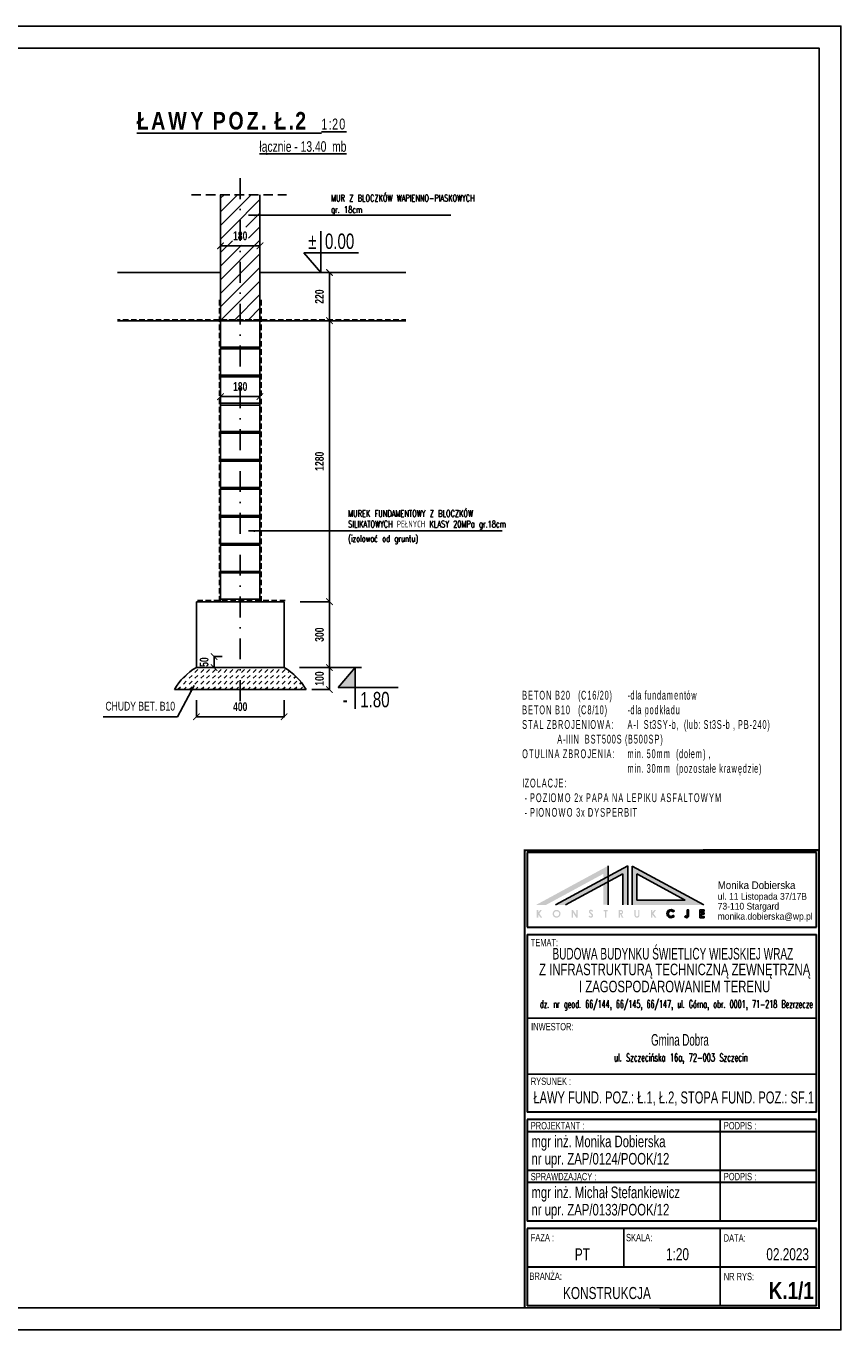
# Model space of a CAD drawing. Header units: millimetres. Extents: x 112819 to 342667, y 17484 to 73003.
# Tile 2 of 2: x 338952 to 342667, y 67063 to 73003. Entities that reach past the tile are written whole.
import ezdxf
from ezdxf.enums import TextEntityAlignment as Align

# ---------------------------------------------------------------- set-up
doc = ezdxf.new("R2010")
doc.units = ezdxf.units.MM
doc.header["$LTSCALE"] = 5
for name, pattern in [('DASHDOT', [25.4, 12.7, -6.35, 0, -6.35]), ('DASHED', [0.75, 0.5, -0.25]), ('HIDDEN', [0.375, 0.25, -0.125])]:
    doc.linetypes.add(name, pattern=pattern)
doc.layers.add('RCAD_deskowanie', color=7, linetype='Continuous')
doc.styles.add('ARIAL NAROW', font='arial.ttf', dxfattribs={"width": 0.6})
doc.styles.add('GRYF', font='arialbd.ttf')
doc.styles.add('RAMKA', font='arial.ttf', dxfattribs={"width": 0.7})
doc.styles.get("Standard").update_dxf_attribs({"font": 'txt.shx', "width": 0.7, "height": 35})
doc.styles.add('style1', font='arialbd.ttf', dxfattribs={"width": 0.7})
doc.dimstyles.new('RBCT DIM 20', dxfattribs={"dimtxt": 40, "dimasz": 30, "dimexe": 2.5, "dimexo": 50, "dimgap": 25, "dimtad": 1, "dimdec": 0, "dimzin": 1, "dimtxsty": 'style1', "dimblk": 'ARCHTICK', "dimcen": 30, "dimclrd": 2, "dimclre": 2, "dimclrt": 7, "dimadec": 0, "dimazin": 0, "dimtfac": 1, "dimtdec": 0, "dimtmove": 0, "dimatfit": 3, "dimfxl": 1, "dimarcsym": 0})
pattern_1 = [(45, (61802.4382718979, 599751.8507043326), (2.220446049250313e-15, 26.51650429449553), [18.75, -18.75])]

# ---------------------------------------------------------------- blocks, each defined once
blk = doc.blocks.new('_ArchTick')
at = {"color": 0, "linetype": 'ByBlock', "const_width": 0.15}
blk.add_lwpolyline([(-0.5, -0.5), (0.5, 0.5)], dxfattribs=at)
blk = doc.blocks.new('*D167')
at = {"color": 2, "lineweight": -2, "ltscale": 35, "transparency": 16777216}
for p, q in [((340198.0548921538, 70080.4743412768), (340337.5011700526, 70080.4743412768)), ((340335.0011700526, 69980.4743412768), (340335.0011700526, 70080.4743412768)), ((340255.3070199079, 69980.4743412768), (340337.5011700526, 69980.4743412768))]:
    blk.add_line(p, q, dxfattribs=at)
at = {"layer": 'Defpoints', "color": 0, "ltscale": 35, "transparency": 16777216}
for p in [(340148.0548921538, 70080.4743412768), (340335.0011700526, 70080.4743412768), (340205.3070199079, 69980.4743412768)]:
    blk.add_point(p, dxfattribs=at)
at = {"color": 2, "lineweight": -2, "ltscale": 35, "transparency": 16777216, "xscale": 30, "yscale": 30, "zscale": 30}
for p, rotation in [((340335.0011700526, 70080.4743412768), 90), ((340335.0011700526, 69980.4743412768), 270)]:
    blk.add_blockref('_ArchTick', p, dxfattribs=dict(at, rotation=rotation))
at = {"color": 7, "ltscale": 35, "transparency": 16777216, "insert": (340289.5782505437, 70030.47434127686), "char_height": 40, "attachment_point": 5, "rotation": 90, "style": 'style1'}
blk.add_mtext('100', dxfattribs=at)
blk = doc.blocks.new('*D168')
at = {"color": 2, "lineweight": -2, "ltscale": 35, "transparency": 16777216}
for p, q in [((340201.2971218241, 70380.4743412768), (340337.5011700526, 70380.4743412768)), ((340335.0011700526, 70080.4743412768), (340335.0011700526, 70380.4743412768)), ((340198.0548921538, 70080.4743412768), (340337.5011700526, 70080.4743412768))]:
    blk.add_line(p, q, dxfattribs=at)
at = {"layer": 'Defpoints', "color": 0, "ltscale": 35, "transparency": 16777216}
for p in [(340151.2971218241, 70380.4743412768), (340335.0011700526, 70380.4743412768), (340148.0548921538, 70080.4743412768)]:
    blk.add_point(p, dxfattribs=at)
at = {"color": 2, "lineweight": -2, "ltscale": 35, "transparency": 16777216, "xscale": 30, "yscale": 30, "zscale": 30}
for p, rotation in [((340335.0011700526, 70380.4743412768), 90), ((340335.0011700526, 70080.4743412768), 270)]:
    blk.add_blockref('_ArchTick', p, dxfattribs=dict(at, rotation=rotation))
at = {"color": 7, "ltscale": 35, "transparency": 16777216, "insert": (340289.5782505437, 70230.47434127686), "char_height": 40, "attachment_point": 5, "rotation": 90, "style": 'style1'}
blk.add_mtext('300', dxfattribs=at)
blk = doc.blocks.new('*D169')
at = {"color": 2, "lineweight": -2, "ltscale": 35, "transparency": 16777216}
for p, q in [((340287.9470476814, 71660.4743412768), (340337.5011700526, 71660.4743412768)), ((340335.0011700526, 70380.4743412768), (340335.0011700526, 71660.4743412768)), ((340296.4970476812, 70380.4743412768), (340332.5011700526, 70380.4743412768))]:
    blk.add_line(p, q, dxfattribs=at)
at = {"layer": 'Defpoints', "color": 0, "ltscale": 35, "transparency": 16777216}
for p in [(340237.9470476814, 71660.4743412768), (340335.0011700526, 71660.4743412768), (340346.4970476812, 70380.4743412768)]:
    blk.add_point(p, dxfattribs=at)
at = {"color": 2, "lineweight": -2, "ltscale": 35, "transparency": 16777216, "xscale": 30, "yscale": 30, "zscale": 30}
for p, rotation in [((340335.0011700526, 71660.4743412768), 90), ((340335.0011700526, 70380.4743412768), 270)]:
    blk.add_blockref('_ArchTick', p, dxfattribs=dict(at, rotation=rotation))
at = {"color": 7, "ltscale": 35, "transparency": 16777216, "insert": (340289.5646079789, 71020.47434127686), "char_height": 40, "attachment_point": 5, "rotation": 90, "style": 'style1'}
blk.add_mtext('1280', dxfattribs=at)
blk = doc.blocks.new('*D170')
at = {"color": 2, "lineweight": -2, "ltscale": 35, "transparency": 16777216}
for p, q in [((340303.063417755, 71880.4743412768), (340337.5011700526, 71880.4743412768)), ((340335.0011700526, 71660.4743412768), (340335.0011700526, 71880.4743412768)), ((340287.9470476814, 71660.4743412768), (340337.5011700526, 71660.4743412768))]:
    blk.add_line(p, q, dxfattribs=at)
at = {"layer": 'Defpoints', "color": 0, "ltscale": 35, "transparency": 16777216}
for p in [(340253.063417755, 71880.4743412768), (340335.0011700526, 71880.4743412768), (340237.9470476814, 71660.4743412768)]:
    blk.add_point(p, dxfattribs=at)
at = {"color": 2, "lineweight": -2, "ltscale": 35, "transparency": 16777216, "xscale": 30, "yscale": 30, "zscale": 30}
for p, rotation in [((340335.0011700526, 71880.4743412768), 90), ((340335.0011700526, 71660.4743412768), 270)]:
    blk.add_blockref('_ArchTick', p, dxfattribs=dict(at, rotation=rotation))
at = {"color": 7, "ltscale": 35, "transparency": 16777216, "insert": (340289.5782505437, 71770.47434127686), "char_height": 40, "attachment_point": 5, "rotation": 90, "style": 'style1'}
blk.add_mtext('220', dxfattribs=at)
blk = doc.blocks.new('*D171')
at = {"color": 2, "lineweight": -2, "ltscale": 35, "transparency": 16777216}
for p, q in [((339838.149521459, 71944.9094244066), (339838.149521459, 72004.20942440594)), ((339838.149521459, 72001.70942440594), (340018.149521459, 72001.70942440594)), ((340018.149521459, 71964.97434127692), (340018.149521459, 72004.20942440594))]:
    blk.add_line(p, q, dxfattribs=at)
at = {"layer": 'Defpoints', "color": 0, "ltscale": 35, "transparency": 16777216}
for p in [(340018.149521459, 72001.70942440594), (339838.149521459, 71894.9094244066), (340018.149521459, 71914.97434127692)]:
    blk.add_point(p, dxfattribs=at)
at = {"color": 2, "lineweight": -2, "ltscale": 35, "transparency": 16777216, "xscale": 30, "yscale": 30, "zscale": 30, "rotation": 180}
blk.add_blockref('_ArchTick', (339838.149521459, 72001.70942440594), dxfattribs=at)
at = {"color": 2, "lineweight": -2, "ltscale": 35, "transparency": 16777216, "xscale": 30, "yscale": 30, "zscale": 30}
blk.add_blockref('_ArchTick', (340018.149521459, 72001.70942440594), dxfattribs=at)
at = {"color": 7, "ltscale": 35, "transparency": 16777216, "insert": (339928.149521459, 72047.1459864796), "char_height": 40, "attachment_point": 5, "style": 'style1'}
blk.add_mtext('180', dxfattribs=at)
blk = doc.blocks.new('*D172')
at = {"color": 2, "lineweight": -2, "ltscale": 35, "transparency": 16777216}
for p, q in [((339728.149521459, 69931.79728850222), (339728.149521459, 69854.18459480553)), ((340128.149521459, 69931.79728850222), (340128.149521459, 69854.18459480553)), ((340128.149521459, 69856.68459480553), (339728.149521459, 69856.68459480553))]:
    blk.add_line(p, q, dxfattribs=at)
at = {"layer": 'Defpoints', "color": 0, "ltscale": 35, "transparency": 16777216}
for p in [(339728.149521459, 69981.79728850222), (340128.149521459, 69981.79728850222), (339728.149521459, 69856.68459480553)]:
    blk.add_point(p, dxfattribs=at)
at = {"color": 2, "lineweight": -2, "ltscale": 35, "transparency": 16777216, "xscale": 30, "yscale": 30, "zscale": 30, "rotation": 180}
blk.add_blockref('_ArchTick', (339728.149521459, 69856.68459480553), dxfattribs=at)
at = {"color": 2, "lineweight": -2, "ltscale": 35, "transparency": 16777216, "xscale": 30, "yscale": 30, "zscale": 30}
blk.add_blockref('_ArchTick', (340128.149521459, 69856.68459480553), dxfattribs=at)
at = {"color": 7, "ltscale": 35, "transparency": 16777216, "insert": (339928.149521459, 69902.1075143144), "char_height": 40, "attachment_point": 5, "style": 'style1'}
blk.add_mtext('400', dxfattribs=at)
blk = doc.blocks.new('*D173')
at = {"layer": 'Defpoints', "color": 0, "transparency": 16777216}
for p in [(339895.205755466, 70130.4743412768), (339809.175974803, 70080.47434127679), (339895.205755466, 70080.47434127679)]:
    blk.add_point(p, dxfattribs=at)
at = {"layer": 'RCAD_deskowanie', "color": 2, "lineweight": -2, "transparency": 16777216}
for p, q in [((339845.205755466, 70130.4743412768), (339806.675974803, 70130.4743412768)), ((339809.175974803, 70130.4743412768), (339809.175974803, 70080.47434127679)), ((339845.205755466, 70080.47434127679), (339806.675974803, 70080.47434127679))]:
    blk.add_line(p, q, dxfattribs=at)
at = {"layer": 'RCAD_deskowanie', "color": 2, "lineweight": -2, "transparency": 16777216, "xscale": 30, "yscale": 30, "zscale": 30}
for p, rotation in [((339809.175974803, 70130.4743412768), 90), ((339809.175974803, 70080.47434127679), 270)]:
    blk.add_blockref('_ArchTick', p, dxfattribs=dict(at, rotation=rotation))
at = {"layer": 'RCAD_deskowanie', "color": 7, "transparency": 16777216, "insert": (339763.7530552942, 70105.47434127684), "char_height": 40, "attachment_point": 5, "rotation": 90, "style": 'style1'}
blk.add_mtext('50', dxfattribs=at)
blk = doc.blocks.new('*D175')
at = {"color": 2, "lineweight": -2, "ltscale": 35, "transparency": 16777216}
for p, q in [((340018.149521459, 71315.09612642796), (339838.149521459, 71315.09612642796)), ((339838.149521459, 71273.49134933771), (339838.149521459, 71312.59612642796)), ((340018.149521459, 71285.54338712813), (340018.149521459, 71312.59612642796))]:
    blk.add_line(p, q, dxfattribs=at)
at = {"layer": 'Defpoints', "color": 0, "ltscale": 35, "transparency": 16777216}
for p in [(339838.149521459, 71323.49134933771), (339838.149521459, 71315.09612642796), (340018.149521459, 71335.54338712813)]:
    blk.add_point(p, dxfattribs=at)
at = {"color": 2, "lineweight": -2, "ltscale": 35, "transparency": 16777216, "xscale": 30, "yscale": 30, "zscale": 30, "rotation": 180}
blk.add_blockref('_ArchTick', (339838.149521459, 71315.09612642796), dxfattribs=at)
at = {"color": 2, "lineweight": -2, "ltscale": 35, "transparency": 16777216, "xscale": 30, "yscale": 30, "zscale": 30}
blk.add_blockref('_ArchTick', (340018.149521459, 71315.09612642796), dxfattribs=at)
at = {"color": 7, "ltscale": 35, "transparency": 16777216, "insert": (339928.149521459, 71360.53268850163), "char_height": 40, "attachment_point": 5, "style": 'style1'}
blk.add_mtext('180', dxfattribs=at)

msp = doc.modelspace()

# ---------------------------------------------------------------- hatches: boundary and pattern name
at = {"linetype": 'Continuous', "ltscale": 35}
h = msp.add_hatch(dxfattribs=at)
h.set_pattern_fill('ANSI31', color=2, scale=350, angle=-1.272221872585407e-14, style=0)
h.set_pattern_definition([(44.99999999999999, (151607.4263754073, 1239352.336272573), (-30.93592167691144, 30.93592167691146), [])])
h.paths.add_polyline_path([(340018.149521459, 72234.87434127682), (339958.149521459, 72234.87434127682), (339958.149521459, 71665.4743412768), (340018.149521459, 71665.4743412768)])
h.paths.add_polyline_path([(339958.149521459, 72234.87434127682), (339838.149521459, 72234.87434127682), (339838.149521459, 71665.4743412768), (339958.149521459, 71665.4743412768)])
h.paths.add_polyline_path([(339892.3083157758, 72004.86767815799), (339966.2328135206, 72004.86767815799), (339966.2328135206, 72087.29605469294), (339892.3083157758, 72087.29605469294)])
at = {"ltscale": 35}
h = msp.add_hatch(dxfattribs=at)
h.set_pattern_fill('DASH', color=2, scale=150, angle=45, style=0)
h.set_pattern_definition(pattern_1)
edge = h.paths.add_edge_path()
edge.add_arc((339858.6213259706, 69850.00253676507), 264.8398467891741, 119.5145233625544, 150.4854766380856)
edge.add_line((339628.1495214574, 69980.4743412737), (339928.1495214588, 69980.4743412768))
edge.add_line((339928.1495214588, 69980.4743412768), (339928.1495214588, 70080.4743412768))
edge.add_line((339928.1495214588, 70080.4743412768), (339728.1495214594, 70080.4743412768))
h = msp.add_hatch(dxfattribs=at)
h.set_pattern_fill('DASH', color=2, scale=150, angle=45, style=0)
h.set_pattern_definition(pattern_1)
edge = h.paths.add_edge_path()
edge.add_arc((339997.6777169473, 69850.00253676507), 264.8398467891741, 389.51452336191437, 420.4854766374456, ccw=False)
edge.add_line((340228.1495214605, 69980.4743412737), (339928.1495214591, 69980.4743412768))
edge.add_line((339928.1495214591, 69980.4743412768), (339928.1495214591, 70080.4743412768))
edge.add_line((339928.1495214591, 70080.4743412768), (340128.1495214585, 70080.4743412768))
at = {"linetype": 'Continuous', "ltscale": 35}
h = msp.add_hatch(color=7, dxfattribs=at)
h.dxf.hatch_style = 1
h.paths.add_polyline_path([(341714.4310151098, 69176.46290759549), (341714.4310151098, 68999.18202119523), (342041.4459835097, 68999.18202119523)])
h.paths.add_polyline_path([(341736.0311231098, 69020.78212919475), (341736.0311231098, 69140.18309528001), (341956.2799268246, 69020.78212919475)], flags=16)
h.paths.add_polyline_path([(341694.7242499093, 69177.34291199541), (341605.4171367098, 69128.9268831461), (341605.4171367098, 69104.35677696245), (341672.0308031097, 69140.47001675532), (341672.0308031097, 68999.98202519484), (341694.7242499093, 68999.98202519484)])
h.paths.add_polyline_path([(341605.4171367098, 69104.35677696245), (341582.7236899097, 69092.05398790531), (341582.7236899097, 68999.98202519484), (341605.4171367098, 68999.98202519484)], flags=17)
h.paths.add_polyline_path([(341605.4171367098, 69104.35677696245), (341605.4171367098, 69128.9268831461), (341582.7236899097, 69116.62409408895), (341582.7236899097, 69092.05398790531)], flags=17)
h.paths.add_polyline_path([(341582.7236899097, 69092.05398790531), (341582.7236899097, 69116.62409408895), (341365.8959391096, 68999.07535399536), (341411.2174019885, 68999.07535399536)], flags=17)
h.paths.add_polyline_path([(341605.4171367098, 69177.34291199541), (341276.5888259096, 68999.07535399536), (341321.9102887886, 68999.07535399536), (341582.7236899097, 69140.47001675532), (341582.7236899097, 69116.62409408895), (341605.4171367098, 69128.9268831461)])
h = msp.add_hatch(color=7, dxfattribs=at)
h.dxf.hatch_style = 1
h.paths.add_polyline_path([(341291.5222339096, 68960.11515919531), (341303.6533108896, 68976.80857599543), (341296.0166241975, 68976.80857599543), (341286.5088755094, 68964.62184839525), (341286.5088755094, 68976.80857599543), (341279.6555079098, 68976.80857599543), (341279.6555079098, 68940.80839599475), (341286.5088755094, 68940.80839599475), (341286.5088755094, 68955.68847039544), (341297.5489307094, 68940.80839599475), (341305.2023023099, 68940.80839599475)])
edge = h.paths.add_edge_path()
edge.add_ellipse((341370.1951322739, 68958.7992470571), major_axis=(18.18091923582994, -4.453040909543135e-15), ratio=0.9876285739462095, start_angle=0, end_angle=360)
edge = h.paths.add_edge_path(flags=17)
edge.add_spline(control_points=[(341358.1475770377, 68958.7992470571), (341358.1475770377, 68957.71383359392), (341358.3006300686, 68956.62927940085), (341359.2040933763, 68953.4926523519), (341360.4067431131, 68951.56649159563), (341363.372556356, 68948.89986850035), (341364.9689479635, 68948.00034154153), (341368.4159404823, 68946.97526652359), (341370.258693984, 68946.8442965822), (341373.8205242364, 68947.38818991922), (341375.5347331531, 68948.0550640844), (341378.5173779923, 68950.06694825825), (341379.7761255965, 68951.4136244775), (341381.6066055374, 68954.57859798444), (341382.1443929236, 68956.40728192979), (341382.3141410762, 68960.07770990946), (341381.9659535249, 68961.91231948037), (341380.4765825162, 68965.21350845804), (341379.3588378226, 68966.68212540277), (341376.5760113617, 68968.98244080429), (341374.9261105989, 68969.8174682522), (341371.3998426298, 68970.69750638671), (341369.5330998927, 68970.7385117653), (341365.9350135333, 68970.00657037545), (341364.2169115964, 68969.22144592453), (341361.2782414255, 68966.96266950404), (341360.0791424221, 68965.47835544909), (341358.5364014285, 68962.24436448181), (341358.1475770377, 68960.52295139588), (341358.1475770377, 68958.7992470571)], knot_values=[-3.141592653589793, -3.141592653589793, -3.141592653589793, -3.141592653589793, -2.864435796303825, -2.864435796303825, -2.310122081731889, -2.310122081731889, -1.864092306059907, -1.864092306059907, -1.418062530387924, -1.418062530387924, -0.9720327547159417, -0.9720327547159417, -0.5192628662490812, -0.5192628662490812, -0.04602288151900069, -0.04602288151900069, 0.4187530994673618, 0.4187530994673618, 0.8735831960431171, 0.8735831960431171, 1.323170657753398, 1.323170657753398, 1.774034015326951, 1.774034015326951, 2.232353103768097, 2.232353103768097, 2.701450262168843, 2.701450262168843, 3.141592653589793, 3.141592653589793, 3.141592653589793, 3.141592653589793], degree=3, periodic=0)
h.paths.add_polyline_path([(341445.2830027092, 68964.40851399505), (341460.2430775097, 68940.80839599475), (341466.7231099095, 68940.80839599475), (341466.7231099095, 68976.80857599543), (341459.7630751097, 68976.80857599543), (341459.7630751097, 68953.84846119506), (341444.8030003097, 68976.80857599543), (341438.6163027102, 68976.80857599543), (341438.6163027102, 68940.80839599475), (341445.2830027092, 68940.80839599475)])
edge = h.paths.add_edge_path()
edge.add_line((341534.4567819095, 68957.76848079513), (341524.6967331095, 68966.1951895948))
edge.add_arc((341526.7339421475, 68968.55474183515), 3.117323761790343, 42.19585194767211, 229.1930686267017, ccw=False)
edge.add_line((341529.0434215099, 68970.64854519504), (341532.6701063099, 68967.82186439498))
edge.add_line((341532.6701063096, 68967.82186439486), (341537.2034623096, 68971.82188439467))
edge.add_line((341537.2034623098, 68971.82188439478), (341532.11010351, 68975.87523799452))
edge.add_arc((341526.4513810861, 68968.76460652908), 9.087475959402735, 51.48682169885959, 210.7724790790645)
edge.add_line((341518.64336951, 68964.115179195), (341529.0700883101, 68954.30179679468))
edge.add_arc((341526.0787646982, 68951.12351545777), 4.364572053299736, -146.71837110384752, 46.73570458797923, ccw=False)
edge.add_line((341522.43005511, 68948.72843559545), (341521.07004831, 68950.83511279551))
edge.add_line((341521.0700483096, 68950.8351127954), (341516.3878021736, 68947.81239693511))
edge.add_line((341516.3878021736, 68947.81239693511), (341519.4229768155, 68943.11085190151))
edge.add_arc((341526.4893289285, 68950.901779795), 10.5181694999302, 227.7920499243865, 400.7562077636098)
h.paths.add_polyline_path([(341597.4970971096, 68970.14187599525), (341603.3104595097, 68970.14187599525), (341603.3104595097, 68976.80857599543), (341584.9370343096, 68976.80857599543), (341584.9370343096, 68970.16854279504), (341590.7503967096, 68970.16854279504), (341590.7503967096, 68940.80839599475), (341597.4970971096, 68940.80839599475)])
edge = h.paths.add_edge_path()
edge.add_arc((341662.7698031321, 68966.85134264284), 10.68441603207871, 290.3844595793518, 428.7392539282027)
edge.add_line((341666.6441095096, 68976.80857599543), (341653.4440435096, 68976.80857599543))
edge.add_line((341653.4440435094, 68976.80857599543), (341653.4440435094, 68940.80839599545))
edge.add_line((341653.4440435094, 68940.80839599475), (341659.4974071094, 68940.80839599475))
edge.add_line((341659.4974071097, 68940.80839599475), (341659.4974071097, 68956.62180839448))
edge.add_line((341659.4974071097, 68956.62180839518), (341660.7774135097, 68956.62180839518))
edge.add_line((341660.7774135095, 68956.62180839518), (341668.0841167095, 68940.80839599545))
edge.add_line((341668.0841167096, 68940.80839599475), (341675.3908199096, 68940.80839599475))
edge.add_line((341675.3908199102, 68940.80839599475), (341666.4913755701, 68956.83602215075))
edge = h.paths.add_edge_path(flags=16)
edge.add_line((341664.9107675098, 68962.46183759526), (341659.0974051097, 68962.46183759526))
edge.add_line((341659.0974051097, 68962.46183759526), (341659.0974051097, 68970.14187599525))
edge.add_line((341659.0974051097, 68970.14187599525), (341664.9107675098, 68970.14187599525))
edge.add_arc((341665.12410191, 68966.30185679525), 3.845940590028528, -93.17983011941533, 93.17983011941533, ccw=False)
edge = h.paths.add_edge_path()
edge.add_line((341748.1378503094, 68950.80844599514), (341748.1378503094, 68976.80857599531))
edge.add_line((341748.1378503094, 68976.80857599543), (341742.2444875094, 68976.80857599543))
edge.add_line((341742.2444875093, 68976.80857599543), (341742.2444875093, 68951.04844719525))
edge.add_arc((341736.7244599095, 68951.85351639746), 5.578426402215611, 188.2978073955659, 351.70219260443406, ccw=False)
edge.add_line((341731.2044323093, 68951.04844719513), (341731.2044323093, 68976.80857599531))
edge.add_line((341731.2044323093, 68976.80857599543), (341725.3910699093, 68976.80857599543))
edge.add_line((341725.3910699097, 68976.80857599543), (341725.3910699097, 68950.80844599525))
edge.add_arc((341736.7644601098, 68952.40709067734), 11.48519348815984, 188.0010815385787, 351.9989184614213)
h.paths.add_polyline_path([(341811.8181687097, 68960.11515919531), (341823.9492456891, 68976.80857599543), (341816.3125589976, 68976.80857599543), (341806.80481031, 68964.62184839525), (341806.80481031, 68976.80857599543), (341799.9514427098, 68976.80857599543), (341799.9514427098, 68940.80839599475), (341806.80481031, 68940.80839599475), (341806.80481031, 68955.68847039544), (341817.8448655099, 68940.80839599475), (341825.4982371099, 68940.80839599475)])
edge = h.paths.add_edge_path()
edge.add_line((341906.0053063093, 68947.20842799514), (341901.8719523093, 68951.79511759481))
edge.add_arc((341891.8497035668, 68959.42618483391), 12.59677169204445, 33.51662790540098, 322.7138948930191, ccw=False)
edge.add_line((341902.3519547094, 68966.38185719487), (341906.7519767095, 68970.62187839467))
edge.add_arc((341891.8283501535, 68959.37917159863), 18.68456811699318, 36.99252459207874, 319.3543129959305)
edge = h.paths.add_edge_path()
edge.add_line((341971.8456355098, 68949.84844119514), (341971.8456355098, 68976.80857599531))
edge.add_line((341971.8456355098, 68976.80857599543), (341965.7656051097, 68976.80857599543))
edge.add_line((341965.7656051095, 68976.80857599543), (341965.7656051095, 68949.81766865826))
edge.add_arc((341962.6486945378, 68949.96473788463), 3.120378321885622, 225.4309513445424, 357.2985426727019, ccw=False)
edge.add_line((341960.4589119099, 68947.74176399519), (341957.9788995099, 68949.68844039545))
edge.add_line((341957.9788995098, 68949.68844039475), (341953.8020791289, 68945.50692382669))
edge.add_line((341953.8020791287, 68945.50692382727), (341957.2216409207, 68942.83443476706))
edge.add_arc((341962.7757972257, 68950.00648411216), 9.07121513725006, 232.2451937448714, 359.0017158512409)
h.paths.add_polyline_path([(342043.0193247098, 68946.94175999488), (342030.5392623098, 68946.94175999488), (342030.5392623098, 68957.60847999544), (342043.0193247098, 68957.60847999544), (342043.0193247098, 68963.36850879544), (342030.6192627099, 68963.36850879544), (342030.6192627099, 68970.6752119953), (342043.0193247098, 68970.6752119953), (342043.0193247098, 68976.80857599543), (342023.8992291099, 68976.80857599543), (342023.8992291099, 68940.80839599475), (342043.0193247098, 68940.80839599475)])

# ---------------------------------------------------------------- linework, layer by layer
at = {"color": 2, "linetype": 'DASHDOT', "ltscale": 1.5}
msp.add_line((339928.149521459, 69927.61698996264), (339928.149521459, 72334.83860837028), dxfattribs=at)
at = {"color": 2, "linetype": 'HIDDEN', "ltscale": 35}
msp.add_line((339705.5762248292, 72234.87434127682), (340139.7495214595, 72234.87434127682), dxfattribs=at)
at = {"color": 7, "ltscale": 35}
for p, q in [((339838.149521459, 71640.4743412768), (339838.149521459, 72234.87434127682)), ((340018.149521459, 71640.4743412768), (340018.149521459, 72234.87434127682)), ((340295.1094726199, 71880.47434127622), (340217.408939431, 71970.67191677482)), ((339838.149521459, 71660.4743412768), (339368.0312716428, 71660.4743412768)), ((339838.149521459, 70380.4743412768), (339838.149521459, 71640.4743412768)), ((340018.149521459, 71660.4743412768), (340682.6583421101, 71660.4743412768)), ((340018.149521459, 70380.4743412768), (340018.149521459, 71640.4743412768)), ((340128.149521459, 70380.4743412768), (339728.149521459, 70380.4743412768)), ((339728.149521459, 70380.4743412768), (339728.149521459, 70080.4743412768)), ((340128.149521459, 70380.4743412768), (339988.149521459, 70380.4743412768)), ((340128.149521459, 70080.4743412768), (340128.149521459, 70380.4743412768)), ((339728.149521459, 70080.4743412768), (340128.149521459, 70080.4743412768))]:
    msp.add_line(p, q, dxfattribs=at)
at = {"linetype": 'Continuous'}
for p, q in [((340295.1094726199, 71880.4743412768), (340295.1094726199, 72068.20611678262)), ((340217.408939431, 71970.67191677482), (340467.6067294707, 71970.67191677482)), ((340451.8512137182, 70080.4743412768), (340374.1506805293, 69990.27676577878)), ((340374.1506805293, 69990.27676577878), (340647.8115073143, 69990.27676577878))]:
    msp.add_line(p, q, dxfattribs=at)
at = {"color": 2, "ltscale": 35}
for p, q in [((339838.149521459, 71880.4743412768), (339368.0312716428, 71880.4743412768)), ((340018.149521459, 71880.4743412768), (340682.6583421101, 71880.4743412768)), ((340198.0548921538, 70080.4743412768), (340481.3837602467, 70080.4743412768)), ((339628.149521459, 69980.4743412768), (340228.149521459, 69980.4743412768))]:
    msp.add_line(p, q, dxfattribs=at)
at = {"color": 1, "linetype": 'DASHED', "ltscale": 10}
for p, q in [((339833.149521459, 70380.4743412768), (339833.149521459, 71759.38209956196)), ((340023.149521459, 70380.4743412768), (340023.1495214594, 71760.4743412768)), ((340018.149521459, 71665.4743412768), (339368.0312716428, 71665.4743412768)), ((339838.149521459, 71665.4743412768), (340682.6583421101, 71665.4743412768)), ((340133.149521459, 70385.4743412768), (339723.149521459, 70385.4743412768))]:
    msp.add_line(p, q, dxfattribs=at)
at = {"color": 7, "linetype": 'Continuous'}
msp.add_line((340451.8512137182, 70080.4743412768), (340451.8512137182, 69892.74256577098), dxfattribs=at)
at = {"color": 7, "lineweight": 30}
for p, q in [((341235.8049191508, 69238.4562096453), (341235.8049191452, 68897.47577065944)), ((342555.5147291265, 69238.45620960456), (341235.8049191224, 69238.4562096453)), ((342555.5147291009, 68897.47577065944), (342555.5147290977, 69238.45620960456)), ((341235.8049191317, 68897.47577065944), (342555.5147291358, 68897.47577065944)), ((341235.8049191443, 68864.47577065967), (341235.8049191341, 68055.00283623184)), ((341235.8049191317, 68864.47577065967), (342555.5147291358, 68864.47577065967)), ((342555.514729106, 68055.00283623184), (342555.5147291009, 68864.47577065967)), ((342555.5147291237, 68055.00283623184), (341235.8049191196, 68055.00283623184)), ((341235.8049191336, 68022.00283623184), (341235.804919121, 67790.00283624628)), ((342555.514729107, 68022.00283623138), (341235.8049191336, 68022.00283623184)), ((342555.5147291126, 67790.00283624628), (342555.514729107, 68022.00283623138)), ((342555.5147291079, 67966.00283623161), (341235.8049191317, 67966.00283623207)), ((342555.5147291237, 67790.00283627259), (341235.8049191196, 67790.00283623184)), ((342555.5147291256, 67790.00283624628), (341235.804919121, 67790.00283624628)), ((341235.8049191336, 67790.00283624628), (341235.804919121, 67558.00283626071)), ((342555.514729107, 67790.00283624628), (341235.8049191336, 67790.00283624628)), ((342555.5147291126, 67558.00283626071), (342555.514729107, 67790.00283624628)), ((342555.5147291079, 67734.00283624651), (341235.8049191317, 67734.00283624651)), ((342555.5147291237, 67558.00283628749), (341235.8049191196, 67558.00283624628)), ((342555.5147291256, 67558.00283626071), (341235.804919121, 67558.00283626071)), ((342555.5147291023, 67525.00283624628), (341235.8049191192, 67525.00283624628)), ((341235.8049191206, 67525.00283624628), (341235.8049191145, 67173.00283624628)), ((342555.5147291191, 67173.00283624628), (342555.514729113, 67525.00283624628)), ((342555.5147291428, 67349.00283624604), (341235.8049191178, 67349.00283624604)), ((342555.5147291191, 67173.00283624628), (341235.8049191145, 67173.00283624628))]:
    msp.add_line(p, q, dxfattribs=at)
at = {"color": 7, "linetype": 'Continuous', "ltscale": 35}
for p, q in [((341694.7242499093, 69177.34291199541), (341365.8959391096, 68999.07535399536)), ((341605.4171367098, 68999.98202519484), (341605.4171367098, 69177.34291199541)), ((341694.7242499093, 68999.98202519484), (341694.7242499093, 69177.34291199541)), ((341714.4310151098, 69176.46290759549), (341714.4310151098, 68999.18202119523)), ((342041.4459835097, 68999.18202119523), (341714.4310151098, 69176.46290759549)), ((341672.0308031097, 69140.47001675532), (341411.2174019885, 68999.07535399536)), ((341672.0308031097, 69140.47001675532), (341672.0308031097, 68999.98202519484)), ((341736.0311231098, 69140.18309528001), (341736.0311231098, 69020.78212919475)), ((341956.2799268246, 69020.78212919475), (341736.0311231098, 69140.18309528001)), ((341736.0311231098, 69020.78212919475), (341956.2799268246, 69020.78212919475))]:
    msp.add_line(p, q, dxfattribs=at)
at = {"color": 7, "lineweight": -3}
for p, q in [((342555.5173678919, 68483.79580895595), (341235.8022803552, 68483.79580895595)), ((342555.5147291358, 68227.79478521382), (341235.8049191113, 68227.79478521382)), ((341676.0951092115, 67525.00283624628), (341676.0951091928, 67349.00283624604)), ((342115.8049191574, 67525.00283624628), (342115.8049191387, 67349.00283624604)), ((342115.804919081, 67173.00283624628), (342115.8049191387, 67349.00283624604))]:
    msp.add_line(p, q, dxfattribs=at)
at = {"color": 7}
for p, q in [((342115.8049191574, 67790.00283624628), (342115.8049191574, 68022.00283623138)), ((342115.8049191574, 67558.00283626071), (342115.8049191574, 67790.00283624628))]:
    msp.add_line(p, q, dxfattribs=at)
at = {"color": 7, "ltscale": 35}
for points in [[(334266.5147293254, 67063.00283627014), (342666.5147291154, 67063.00283627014), (342666.5147291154, 73003.00283612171), (334266.5147293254, 73003.00283612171)], [(334666.5147293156, 67163.00283626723), (342566.5147291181, 67163.00283626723), (342566.5147291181, 72903.00283612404), (334666.5147293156, 72903.00283612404)], [(339838.149521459, 71540.4743412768), (340018.149521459, 71540.4743412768), (340018.149521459, 71660.4743412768), (339838.149521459, 71660.4743412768)], [(339838.149521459, 71412.47434127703), (340018.149521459, 71412.47434127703), (340018.149521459, 71532.47434127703), (339838.149521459, 71532.47434127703)], [(339838.149521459, 71284.47434127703), (340018.149521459, 71284.47434127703), (340018.149521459, 71404.47434127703), (339838.149521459, 71404.47434127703)], [(339838.149521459, 71156.47434127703), (340018.149521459, 71156.47434127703), (340018.149521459, 71276.47434127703), (339838.149521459, 71276.47434127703)], [(339838.149521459, 71028.4743412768), (340018.149521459, 71028.4743412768), (340018.149521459, 71148.4743412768), (339838.149521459, 71148.4743412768)], [(339838.149521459, 70900.4743412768), (340018.149521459, 70900.4743412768), (340018.149521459, 71020.4743412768), (339838.149521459, 71020.4743412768)], [(339838.149521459, 70773.4743412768), (340018.149521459, 70773.4743412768), (340018.149521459, 70893.4743412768), (339838.149521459, 70893.4743412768)], [(339838.149521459, 70645.47434127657), (340018.149521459, 70645.47434127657), (340018.149521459, 70765.47434127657), (339838.149521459, 70765.47434127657)], [(339838.149521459, 70518.47434127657), (340018.149521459, 70518.47434127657), (340018.149521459, 70638.47434127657), (339838.149521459, 70638.47434127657)], [(339838.149521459, 70391.47434127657), (340018.149521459, 70391.47434127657), (340018.149521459, 70511.47434127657), (339838.149521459, 70511.47434127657)]]:
    msp.add_lwpolyline(points, close=True, dxfattribs=at)
at = {"color": 7, "ltscale": 35, "const_width": 7.99999999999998, "flags": 128}
msp.add_lwpolyline([(341224.8049191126, 67163.00283624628), (342566.5147291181, 67163.00283626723), (342566.5147291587, 69249.45620960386), (341224.8049191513, 69249.45620964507)], close=True, dxfattribs=at)
at = {"color": 7, "lineweight": 15}
msp.add_lwpolyline([(342566.5147290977, 69249.45620960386), (342566.5147291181, 67163.00283624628), (341224.8049191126, 67163.00283624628), (341224.8049191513, 69249.45620964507)], close=True, dxfattribs=at)
at = {"color": 7, "linetype": 'Continuous', "ltscale": 35, "flags": 128}
for points in [[(341902.3519547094, 68966.38185719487), (341906.75197671, 68970.62187839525, 2.838143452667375), (341906.0053063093, 68947.20842799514), (341901.8719523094, 68951.79511759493, -3.133285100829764), (341902.3519547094, 68966.38185719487, -4.481098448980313)], [(341965.7656051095, 68976.80857599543), (341971.8456355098, 68976.80857599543), (341971.8456355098, 68949.84844119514, -0.6173505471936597), (341957.2216409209, 68942.83443476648), (341953.8020791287, 68945.50692382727), (341957.9788995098, 68949.68844039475), (341960.4589119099, 68947.74176399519, 0.6485865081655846), (341965.7656051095, 68949.81766865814), (341965.7656051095, 68976.80857599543)]]:
    msp.add_lwpolyline(points, format="xyb", dxfattribs=at)
msp.add_lwpolyline([(342043.0193247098, 68976.80857599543), (342023.8992291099, 68976.80857599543), (342023.8992291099, 68940.80839599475), (342043.0193247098, 68940.80839599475), (342043.0193247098, 68946.94175999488), (342030.5392623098, 68946.94175999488), (342030.5392623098, 68957.60847999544), (342043.0193247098, 68957.60847999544), (342043.0193247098, 68963.36850879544), (342030.6192627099, 68963.36850879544), (342030.6192627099, 68970.6752119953), (342043.0193247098, 68970.6752119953)], close=True, dxfattribs=at)
at = {"color": 2, "ltscale": 35}
for centre, start, end in [((339858.6213259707, 69850.00253676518), 119.5145233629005, 150.4854766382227), ((339997.6777169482, 69850.00253676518), 29.5145233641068, 60.48547663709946)]:
    msp.add_arc(centre, 264.839846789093, start, end, dxfattribs=at)
at = {"color": 2, "linetype": 'Continuous'}
msp.add_solid([(340451.8512137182, 70080.4743412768), (340374.1506805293, 69990.27676577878), (340451.8512137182, 69990.27676577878)], dxfattribs=at)

# ---------------------------------------------------------------- texts
at = {"color": 7, "ltscale": 35, "width": 0.6}
for s, p in [('MUR Z BLOCZKÓW WAPIENNO-PIASKOWYCH', (340342.2829054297, 72204.44615207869)), ('gr. 18cm', (340342.2829054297, 72152.0994858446)), ('MUREK FUNDAMENTOWY Z BLOCZKÓW', (340419.9728498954, 70767.03199678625)), ('SILIKATOWYCH PEŁNYCH KLASY 20MPa gr.18cm', (340419.9728498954, 70719.37351308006)), ('(izolować od gruntu)', (340419.9728498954, 70653.13324390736))]:
    msp.add_text(s, height=30, dxfattribs=at).set_placement(p)
at = {"color": 7}
for s, height, style, width, p in [('%%P  0.00', 70.2, 'RAMKA', 0.7, (340238.5984726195, 71987.678580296)), ('-   1.80', 70.2, 'RAMKA', 0.7, (340395.3402137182, 69899.65733526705)), ('Monika Dobierska', 35.20017604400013, 'ARIAL NAROW', 0.9, (342104.7690519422, 69071.44353130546)), ('ul. 11 Listopada 37/17B', 30.80015403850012, 'ARIAL NAROW', 0.9, (342104.7690519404, 69022.71563008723)), ('73-110 Stargard', 30.80015403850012, 'ARIAL NAROW', 0.9, (342104.7690519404, 68977.86126166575)), ('monika.dobierska@wp.pl', 30.80015403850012, 'ARIAL NAROW', 0.9, (342104.7690519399, 68931.91848935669)), ('TEMAT:', 33.49735344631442, 'ARIAL NAROW', 0.7, (341252.3023709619, 68811.0898154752)), ('INWESTOR:', 33.49748740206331, 'ARIAL NAROW', 0.7, (341254.2506055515, 68428.0647157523)), ('RYSUNEK :', 33.49735344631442, 'ARIAL NAROW', 0.7, (341252.7975178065, 68179.07770269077)), ('PROJEKTANT :', 33.49735344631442, 'ARIAL NAROW', 0.7, (341252.6498820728, 67976.77304138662)), ('mgr inż. Monika Dobierska', 52.79999999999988, 'ARIAL NAROW', 0.7, (341255.8049191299, 67895.40813148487)), ('PODPIS :', 33.49735344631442, 'ARIAL NAROW', 0.7, (342132.6498820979, 67976.77304138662)), ('nr upr. ZAP/0124/POOK/12', 52.79999999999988, 'ARIAL NAROW', 0.7, (341255.8049191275, 67816.37866758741)), ('SPRAWDZAJĄCY :', 33.49735344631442, 'ARIAL NAROW', 0.7, (341252.6498820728, 67744.77304140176)), ('PODPIS :', 33.49735344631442, 'ARIAL NAROW', 0.7, (342132.6498820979, 67744.77304140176)), ('mgr inż. Michał Stefankiewicz', 52.79999999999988, 'ARIAL NAROW', 0.7, (341255.8049191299, 67663.40813150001)), ('nr upr. ZAP/0133/POOK/12', 52.79999999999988, 'ARIAL NAROW', 0.7, (341255.8049191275, 67584.37866760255)), ('FAZA :', 33.49735344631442, 'ARIAL NAROW', 0.7, (341252.6498820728, 67466.93304140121)), ('K.1/1', 77.00030799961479, 'GRYF', 0.8, (342337.1847961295, 67203.78973951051))]:
    msp.add_text(s, height=height, dxfattribs=dict(at, style=style, width=width)).set_placement(p)
at = {"color": 7, "ltscale": 35, "style": 'RAMKA', "width": 0.7}
msp.add_text('CHUDY BET. B10', height=40, dxfattribs=at).set_placement((339313.7524931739, 69884.74325570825))
at = {"color": 7}
for s, height, style, width, p in [('BUDOWA BUDYNKU ŚWIETLICY WIEJSKIEJ WRAZ', 52.79999999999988, 'ARIAL NAROW', 0.62, (341900.2371245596, 68750.55479754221)), ('Z INFRASTRUKTURĄ TECHNICZNĄ ZEWNĘTRZNĄ', 52.79999999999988, 'ARIAL NAROW', 0.7, (341908.6444662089, 68678.93327046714)), ('I ZAGOSPODAROWANIEM TERENU', 52.79999999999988, 'ARIAL NAROW', 0.7, (341908.6444662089, 68601.13412070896)), ('Gmina Dobra', 52.80021114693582, 'ARIAL NAROW', 0.6, (341932.5682149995, 68357.93360029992)), ('ŁAWY FUND. POZ.: Ł.1, Ł.2, STOPA FUND. POZ.: SF.1', 54.99999999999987, 'RAMKA', 0.66, (341904.206832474, 68094.57191822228)), ('KONSTRUKCJA', 54.99999999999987, 'ARIAL NAROW', 0.7, (341599.8905809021, 67203.65724118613))]:
    msp.add_text(s, height=height, dxfattribs=dict(at, style=style, width=width)).set_placement(p, align=Align.CENTER)
for s, height, width, p in [('dz. nr geod. 66/144, 66/145, 66/147, ul. Górna, obr. 0001, 71-218 Bezrzecze', 35.19999999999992, 0.52, (341916.6942625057, 68529.69565363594)), ('ul. Szczecińska 16a, 72-003 Szczecin', 35.20014076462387, 0.6, (341936.7799885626, 68286.41684061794))]:
    msp.add_text(s, height=height, dxfattribs=dict(at, width=width)).set_placement(p, align=Align.CENTER)
at = {"color": 7, "lineweight": -3, "style": 'ARIAL NAROW', "width": 0.7}
for s, p in [('SKALA:', (341686.9836049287, 67467.04254046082)), ('DATA:', (342132.1226579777, 67465.01946394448)), ('BRANŻA:', (341246.6934148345, 67291.04254046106)), ('NR RYS:', (342132.220846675, 67289.5753627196))]:
    msp.add_text(s, height=33.49735344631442, dxfattribs=at).set_placement(p)
at = {"color": 7, "style": 'ARIAL NAROW', "width": 0.7}
for s, p in [('PT', (341522.140990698, 67379.65724119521)), ('1:20', (341973.8982891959, 67380.36664096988)), ('02.2023', (342520.9010429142, 67380.33608973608))]:
    msp.add_text(s, height=54.99999999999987, dxfattribs=at).set_placement(p, align=Align.RIGHT)
at = {"color": 7, "linetype": 'Continuous', "ltscale": 35, "insert": (340412.3074681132, 72611.75383913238), "char_height": 80, "attachment_point": 3, "style": 'RAMKA'}
msp.add_mtext_dynamic_manual_height_columns('{\\fArial Black|b1|i0|c238|p34;\\T1.2;\\LŁAWY POZ. Ł.2\\l  \\fArial|b0|i0|c238|p34;\\H0.625x;\\L1:20\\fArial Black|b0|i0|c238|p34;\\T1;\\l\\P\\fArial|b0|i0|c238|p34;\\H0.95994x;\\Lłącznie - 13.40  mb}', width=933.6182836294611, gutter_width=50, heights=[0], dxfattribs=at)
at = {"color": 7, "linetype": 'Continuous', "ltscale": 35, "insert": (341213.3828243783, 69974.69262969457), "char_height": 40.0199999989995, "width": 1316.854234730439, "attachment_point": 1, "style": 'ARIAL NAROW'}
msp.add_mtext('\\A1;{\\T1.2;BETON B20   (C16/20)   ^I-dla fundamentów\\PBETON B10   (C8/10)  ^I-dla podkładu\\PSTAL ZBROJENIOWA:  ^IA-I  St3SY-b,  (lub: St3S-b , PB-240)^I^I^I^IA-IIIN  BST500S (B500SP)\\POTULINA ZBROJENIA:^Imin. 50mm  (dołem) , \\P^I^I         ^Imin. 30mm  (pozostałe krawędzie)\\PIZOLACJE:\\P - POZIOMO 2x PAPA NA LEPIKU ASFALTOWYM\\P - PIONOWO 3x DYSPERBIT}', dxfattribs=at)

# ---------------------------------------------------------------- dimensions: what is measured, and where the dimension line sits
at = {"color": 7, "ltscale": 35}
dim = msp.add_linear_dim(base=(340018.149521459, 72001.70942440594), p1=(339838.149521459, 71894.9094244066), p2=(340018.149521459, 71914.97434127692), dimstyle='RBCT DIM 20', override={"dimtmove": 1}, dxfattribs=at)
dim.commit()
dim.dimension.update_dxf_attribs({"geometry": '*D171', "text_midpoint": (339928.149521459, 72047.1459864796)})
for base, p1, p2, picture, middle in [((340335.0011700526, 71880.4743412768), (340237.9470476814, 71660.4743412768), (340253.063417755, 71880.4743412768), '*D170', (340289.5782505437, 71770.47434127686)), ((340335.0011700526, 71660.4743412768), (340346.4970476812, 70380.4743412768), (340237.9470476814, 71660.4743412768), '*D169', (340289.5646079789, 71020.47434127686)), ((340335.0011700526, 70380.4743412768), (340148.0548921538, 70080.4743412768), (340151.2971218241, 70380.4743412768), '*D168', (340289.5782505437, 70230.47434127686))]:
    dim = msp.add_linear_dim(base=base, p1=p1, p2=p2, angle=90, dimstyle='RBCT DIM 20', override={"dimtmove": 1}, dxfattribs=at)
    dim.commit()
    dim.dimension.update_dxf_attribs({"geometry": picture, "text_midpoint": middle})
dim = msp.add_linear_dim(base=(339838.149521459, 71315.09612642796), p1=(340018.149521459, 71335.54338712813), p2=(339838.149521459, 71323.49134933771), dimstyle='RBCT DIM 20', dxfattribs=at)
dim.commit()
dim.dimension.update_dxf_attribs({"geometry": '*D175', "text_midpoint": (339928.149521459, 71360.53268850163)})
dim = msp.add_linear_dim(base=(340335.0011700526, 70080.4743412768), p1=(340205.3070199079, 69980.4743412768), p2=(340148.0548921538, 70080.4743412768), angle=90, dimstyle='RBCT DIM 20', dxfattribs=at)
dim.commit()
dim.dimension.update_dxf_attribs({"geometry": '*D167', "text_midpoint": (340335.0011700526, 70030.47434127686), "dimtype": 160})
at = {"color": 2, "ltscale": 35}
dim = msp.add_linear_dim(base=(339728.149521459, 69856.68459480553), p1=(340128.149521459, 69981.79728850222), p2=(339728.149521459, 69981.79728850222), dimstyle='RBCT DIM 20', dxfattribs=at)
dim.commit()
dim.dimension.update_dxf_attribs({"geometry": '*D172', "text_midpoint": (339928.149521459, 69902.1075143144)})
at = {"layer": 'RCAD_deskowanie', "color": 7}
dim = msp.add_linear_dim(base=(339809.175974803, 70080.47434127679), p1=(339895.205755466, 70130.4743412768), p2=(339895.205755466, 70080.47434127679), angle=90, dimstyle='RBCT DIM 20', dxfattribs=at)
dim.commit()
dim.dimension.update_dxf_attribs({"geometry": '*D173', "text_midpoint": (339809.175974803, 70105.47434127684), "dimtype": 160})

# ---------------------------------------------------------------- leaders
at = {"color": 7, "ltscale": 35}
for points in [[(339966.0045588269, 72141.37839325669), (340887.535200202, 72141.37839325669)], [(339966.0045588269, 70702.76350619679), (341121.8416007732, 70702.76350619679)], [(339717.5046597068, 69998.38997096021), (339642.5866928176, 69856.59234806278), (339303.8029182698, 69856.59234806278)]]:
    msp.add_leader(points, dimstyle='RBCT DIM 20', override={"dimgap": 25, "dimtad": 0}, dxfattribs=at)

doc.saveas('drawing.dxf')
